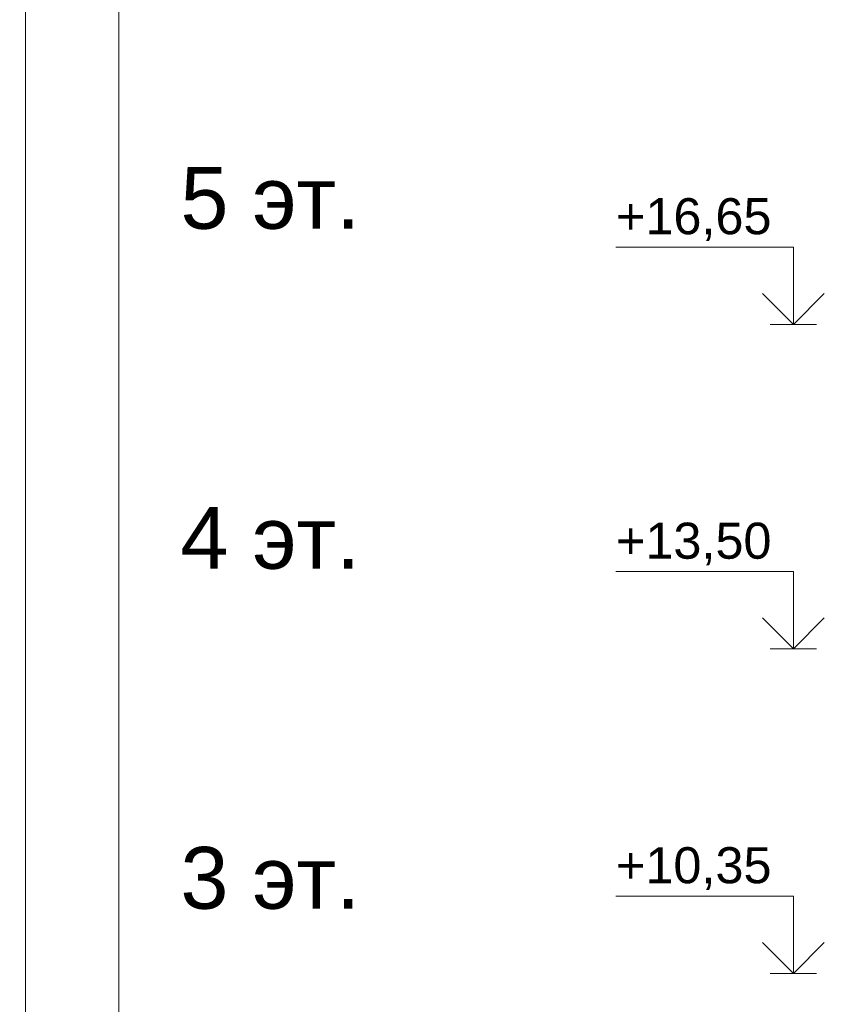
# Model space of a CAD drawing. Header units: millimetres. Extents: x -7244646 to -5701154, y 5723682 to 6071635.
# Tile 49 of 256: x -6411494 to -6403571, y 5749859 to 5759417. Entities that reach past the tile are written whole.
import ezdxf

# ---------------------------------------------------------------- set-up
doc = ezdxf.new("R2010")
doc.units = ezdxf.units.MM
doc.header["$MEASUREMENT"] = 0
for name, color, linetype, lineweight in [('0_Ном._пера__1', 7, 'Continuous', 0), ('АР-Чертеж-Оси_Осевые размеры.АР_Ном._пера__120', 7, 'Continuous', 0), ('АР-Чертеж-Размеры.АР_Ном._пера__1', 7, 'Continuous', 0)]:
    doc.layers.add(name, color=color, linetype=linetype, lineweight=lineweight)
doc.layers.add('АР-Чертеж-Оси_Осевые размеры.АР', color=7, linetype='Continuous')
doc.layers.add('АР-Чертеж-Размеры.АР', color=7, linetype='Continuous')
doc.styles.add('РЎР“Р•РќР•Р\xa0Р\x98Р\xa0_РЎРўР\x98Р›Р¬_2', font='arial.ttf')
doc.dimstyles.new('СГЕНЕРИР_СТИЛЬ__1', dxfattribs={"dimtxt": 500, "dimasz": 237.5, "dimexe": 0.18, "dimexo": 43263.067461, "dimgap": 0, "dimtad": 1, "dimlfac": 0.001, "dimzin": 0, "dimdsep": 46, "dimtxsty": 'РЎР“Р•РќР•Р\xa0Р\x98Р\xa0_РЎРўР\x98Р›Р¬_2', "dimblk": 'ARROWHEAD_6', "dimblk1": 'ARROWHEAD_6', "dimblk2": 'ARROWHEAD_6', "dimcen": 0.09, "dimclrd": 7, "dimclre": 7, "dimclrt": 7, "dimadec": 0, "dimazin": 0, "dimtfac": 1, "dimtdec": 4, "dimtmove": 2, "dimatfit": 3, "dimfxl": 1, "dimtolj": 1, "dimtzin": 0, "dimarcsym": 0})
doc.dimstyles.new('СГЕНЕРИР_СТИЛЬ__5', dxfattribs={"dimtxt": 500, "dimasz": 237.5, "dimexe": 0.18, "dimexo": 300000, "dimgap": 0, "dimtad": 1, "dimlfac": 0.001, "dimzin": 0, "dimdsep": 46, "dimtxsty": 'РЎР“Р•РќР•Р\xa0Р\x98Р\xa0_РЎРўР\x98Р›Р¬_2', "dimblk": 'ARROWHEAD_6', "dimblk1": 'ARROWHEAD_6', "dimblk2": 'ARROWHEAD_6', "dimcen": 0.09, "dimclrd": 7, "dimclre": 7, "dimclrt": 7, "dimadec": 0, "dimazin": 0, "dimtfac": 1, "dimtdec": 4, "dimtmove": 0, "dimatfit": 3, "dimfxl": 1, "dimtolj": 1, "dimtzin": 0, "dimarcsym": 0})

# ---------------------------------------------------------------- blocks, each defined once
blk = doc.blocks.new('*D52', base_point=(-7387333.1, 5739809.2))
at = {"layer": 'АР-Чертеж-Размеры.АР_Ном._пера__1', "color": 7, "linetype": 'Continuous', "lineweight": 0, "transparency": 16777216}
for p, q in [((-6411439.3, 5858499.2), (-6411439.3, 5858686.7)), ((-6411314.3, 5858374.2), (-6411564.3, 5858624.2)), ((-6388218.7, 5858499.2), (-6411673.7, 5858499.2)), ((-6411439.3, 5738589.2), (-6411439.3, 5858499.2)), ((-6411564.3, 5738714.2), (-6411314.3, 5738464.2)), ((-6411204.9, 5738589.2), (-6411673.7, 5738589.2)), ((-6411439.3, 5738401.7), (-6411439.3, 5738589.2))]:
    blk.add_line(p, q, dxfattribs=at)
at = {"layer": 'АР-Чертеж-Размеры.АР_Ном._пера__1', "color": 7, "lineweight": 0, "transparency": 16777216, "insert": (-6411889.3, 5853972.3), "char_height": 500, "attachment_point": 7, "rotation": 90, "style": 'РЎР“Р•РќР•Р\xa0Р\x98Р\xa0_РЎРўР\x98Р›Р¬_2'}
blk.add_mtext('\\A1;{\\pql;\\fArial|b0|i0|c204|p0;\\W1.000000;119,91}', dxfattribs=at)
blk = doc.blocks.new('ARROWHEAD_6')
at = {"color": 0, "linetype": 'Continuous', "lineweight": 0}
for p, q in [((-0.5, -0.5), (0.5, 0.5)), ((0, 0), (-1, 0))]:
    blk.add_line(p, q, dxfattribs=at)
blk = doc.blocks.new('Линейный Размер_15_3', base_point=(-6403987.6, 5747009.2))
at = {"layer": 'АР-Чертеж-Оси_Осевые размеры.АР_Ном._пера__120', "color": 7, "linetype": 'Continuous', "lineweight": 0}
for p, q in [((-6403987.6, 5757209.2), (-6405708.5, 5757209.2)), ((-6403987.6, 5756459.2), (-6403987.6, 5757209.2)), ((-6403987.6, 5756459.2), (-6404287.6, 5756759.2)), ((-6403687.6, 5756759.2), (-6403987.6, 5756459.2)), ((-6403987.6, 5756459.2), (-6404212.6, 5756459.2)), ((-6403987.6, 5756459.2), (-6403762.6, 5756459.2)), ((-6403987.6, 5754059.2), (-6405708.5, 5754059.2)), ((-6403987.6, 5753309.2), (-6403987.6, 5754059.2)), ((-6403987.6, 5753309.2), (-6404287.6, 5753609.2)), ((-6403687.6, 5753609.2), (-6403987.6, 5753309.2)), ((-6403987.6, 5753309.2), (-6404212.6, 5753309.2)), ((-6403987.6, 5753309.2), (-6403762.6, 5753309.2)), ((-6403987.6, 5750909.2), (-6405708.5, 5750909.2)), ((-6403987.6, 5750159.2), (-6403987.6, 5750909.2)), ((-6403987.6, 5750159.2), (-6404287.6, 5750459.2)), ((-6403687.6, 5750459.2), (-6403987.6, 5750159.2)), ((-6403987.6, 5750159.2), (-6404212.6, 5750159.2)), ((-6403987.6, 5750159.2), (-6403762.6, 5750159.2))]:
    blk.add_line(p, q, dxfattribs=at)
at = {"layer": 'АР-Чертеж-Оси_Осевые размеры.АР_Ном._пера__120', "color": 7, "lineweight": 0, "char_height": 350, "attachment_point": 7, "style": 'РЎР“Р•РќР•Р\xa0Р\x98Р\xa0_РЎРўР\x98Р›Р¬_2'}
for s, insert in [('\\A1;{\\pql;\\fArial|b0|i0|c204|p0;\\W1.000000;+16,65}', (-6405708.5, 5757269.2)), ('\\A1;{\\pql;\\fArial|b0|i0|c204|p0;\\W1.000000;+13,50}', (-6405708.5, 5754119.2)), ('\\A1;{\\pql;\\fArial|b0|i0|c204|p0;\\W1.000000;+10,35}', (-6405708.5, 5750969.2))]:
    blk.add_mtext(s, dxfattribs=dict(at, insert=insert))
blk = doc.blocks.new('*D146', base_point=(-7387333.1, 5739809.2))
at = {"layer": '0_Ном._пера__1', "color": 7, "linetype": 'Continuous', "lineweight": 0, "transparency": 16777216}
for p, q in [((-6410533.6, 5853209.2), (-6410533.6, 5853396.7)), ((-6410408.6, 5853084.2), (-6410658.6, 5853334.2)), ((-6410299.2, 5853209.2), (-6410767.9, 5853209.2)), ((-6410533.6, 5743109.2), (-6410533.6, 5853209.2)), ((-6410658.6, 5743234.2), (-6410408.6, 5742984.2)), ((-6410299.2, 5743109.2), (-6410767.9, 5743109.2)), ((-6410533.6, 5742921.7), (-6410533.6, 5743109.2))]:
    blk.add_line(p, q, dxfattribs=at)
at = {"layer": '0_Ном._пера__1', "color": 7, "lineweight": 0, "transparency": 16777216, "insert": (-6410633.6, 5797136), "char_height": 500, "attachment_point": 7, "rotation": 90, "style": 'РЎР“Р•РќР•Р\xa0Р\x98Р\xa0_РЎРўР\x98Р›Р¬_2'}
blk.add_mtext('\\A1;{\\pql;\\fArial|b0|i0|c204|p0;\\W1.000000;110,10}', dxfattribs=at)

msp = doc.modelspace()

# ---------------------------------------------------------------- block references
at = {"layer": 'АР-Чертеж-Оси_Осевые размеры.АР', "color": 7, "linetype": 'Continuous', "lineweight": 0}
msp.add_blockref('Линейный Размер_15_3', (-6403987.61, 5747009.18), dxfattribs=at)

# ---------------------------------------------------------------- texts
at = {"layer": '0_Ном._пера__1', "color": 7, "linetype": 'Continuous', "lineweight": 0, "char_height": 600, "attachment_point": 5, "style": 'РЎР“Р•РќР•Р\xa0Р\x98Р\xa0_РЎРўР\x98Р›Р¬_2'}
for s, insert in [('\\A1;{\\pqc;\\fArial|b0|i0|c204|p0;\\W1.000000;5\\fArial|b0|i0|c204|p0;\\W1.000000; \\fArial|b0|i0|c204|p0;\\W1.000000;эт.}', (-6409062.817, 5757682.745)), ('\\A1;{\\pqc;\\fArial|b0|i0|c204|p0;\\W1.000000;4\\fArial|b0|i0|c204|p0;\\W1.000000; \\fArial|b0|i0|c204|p0;\\W1.000000;эт.}', (-6409062.817, 5754382.946)), ('\\A1;{\\pqc;\\fArial|b0|i0|c204|p0;\\W1.000000;3\\fArial|b0|i0|c204|p0;\\W1.000000; \\fArial|b0|i0|c204|p0;\\W1.000000;эт.}', (-6409062.817, 5751082.544))]:
    msp.add_mtext(s, dxfattribs=dict(at, insert=insert))

# ---------------------------------------------------------------- dimensions: what is measured, and where the dimension line sits
at = {"color": 7, "linetype": 'Continuous', "lineweight": 0}
dim = msp.add_linear_dim(base=(-6410533.559, 5853209.181), p1=(-6406170.064, 5743109.18), p2=(-6401574.763, 5853209.181), angle=90, dimstyle='СГЕНЕРИР_СТИЛЬ__5', dxfattribs=at)
dim.commit()
dim.dimension.update_dxf_attribs({"geometry": '*D146', "text_midpoint": (-6410883.559, 5798163.771), "dimtype": 160, "text_rotation": 90})
at = {"layer": 'АР-Чертеж-Размеры.АР', "color": 7, "linetype": 'Continuous', "lineweight": 0}
dim = msp.add_linear_dim(base=(-6411439.299, 5858499.18), p1=(-6410669.971, 5738589.18), p2=(-6383892.346, 5858499.18), angle=90, dimstyle='СГЕНЕРИР_СТИЛЬ__1', dxfattribs=at)
dim.commit()
dim.dimension.update_dxf_attribs({"geometry": '*D52', "text_midpoint": (-6412139.299, 5855000.125), "dimtype": 160, "text_rotation": 90})

doc.saveas('drawing.dxf')
